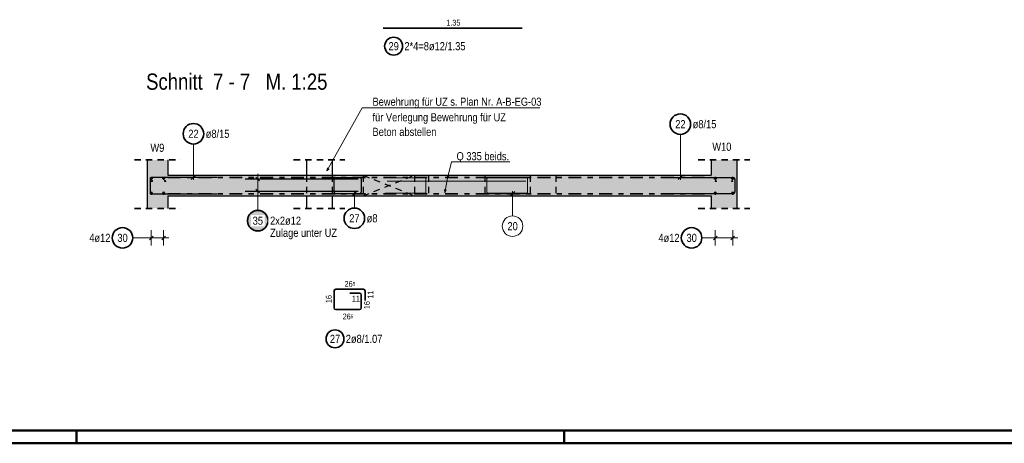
# Model space of a CAD drawing. Header units: millimetres. Extents: x -1.6 to 96.2, y -42.8 to 42.
# Tile 32 of 43: x 57.9 to 77.1, y 0 to 8.3. Entities that reach past the tile are written whole.
import ezdxf

# ---------------------------------------------------------------- set-up
doc = ezdxf.new("R2010")
doc.units = ezdxf.units.MM
doc.linetypes.add('DASHDOT', pattern=[1, 0.5, -0.25, 0, -0.25])
doc.linetypes.add('HIDDEN', pattern=[0.375, 0.25, -0.125])
for name, color, linetype, lineweight in [('Achsen', 7, 'Continuous', 20), ('Bewehrung', 7, 'Continuous', 20), ('NploBewehrung', 7, 'Continuous', 20), ('Schraffuren', 7, 'Continuous', 20)]:
    doc.layers.add(name, color=color, linetype=linetype, lineweight=lineweight)
doc.styles.add('Arial Narrow', font='ARIALN.TTF')

msp = doc.modelspace()

# ---------------------------------------------------------------- hatches: boundary and pattern name
at = {"layer": 'Achsen', "lineweight": 25, "true_color": 0xffffff}
msp.add_hatch(color=7, dxfattribs=at).paths.add_polyline_path([(62.751813, 4.338569), (62.751679, 4.346247), (62.751277, 4.353915), (62.750607, 4.361565), (62.749672, 4.369187), (62.74847, 4.376771), (62.747005, 4.384309), (62.745278, 4.391791), (62.74329, 4.399209), (62.741045, 4.406552), (62.738545, 4.413813), (62.735793, 4.420982), (62.732793, 4.428051), (62.729547, 4.43501), (62.726061, 4.441852), (62.722338, 4.448569), (62.718383, 4.455151), (62.714201, 4.461591), (62.709796, 4.467881), (62.705175, 4.474014), (62.700342, 4.479982), (62.695304, 4.485777), (62.690067, 4.491393), (62.684637, 4.496823), (62.679021, 4.502061), (62.673226, 4.507098), (62.667258, 4.511931), (62.661125, 4.516552), (62.654835, 4.520957), (62.648395, 4.525139), (62.641813, 4.529094), (62.635096, 4.532817), (62.628254, 4.536303), (62.621295, 4.539549), (62.614226, 4.542549), (62.607057, 4.545301), (62.599796, 4.547801), (62.592453, 4.550046), (62.585035, 4.552034), (62.577553, 4.553761), (62.570015, 4.555226), (62.562431, 4.556428), (62.554809, 4.557363), (62.547159, 4.558033), (62.539491, 4.558435), (62.531813, 4.558569), (62.524135, 4.558435), (62.516466, 4.558033), (62.508816, 4.557363), (62.501195, 4.556428), (62.49361, 4.555226), (62.486072, 4.553761), (62.47859, 4.552034), (62.471172, 4.550046), (62.463829, 4.547801), (62.456568, 4.545301), (62.449399, 4.542549), (62.442331, 4.539549), (62.435371, 4.536303), (62.428529, 4.532817), (62.421813, 4.529094), (62.41523, 4.525139), (62.40879, 4.520957), (62.4025, 4.516552), (62.396367, 4.511931), (62.390399, 4.507098), (62.384604, 4.502061), (62.378988, 4.496823), (62.373558, 4.491393), (62.368321, 4.485777), (62.363283, 4.479982), (62.35845, 4.474014), (62.353829, 4.467881), (62.349424, 4.461591), (62.345242, 4.455151), (62.341287, 4.448569), (62.337564, 4.441852), (62.334078, 4.43501), (62.330833, 4.428051), (62.327832, 4.420982), (62.32508, 4.413813), (62.32258, 4.406552), (62.320335, 4.399209), (62.318348, 4.391791), (62.31662, 4.384309), (62.315155, 4.376771), (62.313954, 4.369187), (62.313018, 4.361565), (62.312349, 4.353915), (62.311947, 4.346247), (62.311813, 4.338569), (62.311947, 4.330891), (62.312349, 4.323222), (62.313018, 4.315572), (62.313954, 4.307951), (62.315155, 4.300366), (62.31662, 4.292828), (62.318348, 4.285346), (62.320335, 4.277928), (62.32258, 4.270585), (62.32508, 4.263324), (62.327832, 4.256155), (62.330833, 4.249087), (62.334078, 4.242127), (62.337564, 4.235285), (62.341287, 4.228569), (62.345242, 4.221986), (62.349424, 4.215546), (62.353829, 4.209256), (62.35845, 4.203123), (62.363283, 4.197155), (62.368321, 4.19136), (62.373558, 4.185744), (62.378988, 4.180314), (62.384604, 4.175077), (62.390399, 4.170039), (62.396367, 4.165206), (62.4025, 4.160585), (62.40879, 4.15618), (62.41523, 4.151998), (62.421813, 4.148043), (62.428529, 4.14432), (62.435371, 4.140834), (62.442331, 4.137589), (62.449399, 4.134588), (62.456568, 4.131836), (62.463829, 4.129336), (62.471172, 4.127091), (62.47859, 4.125104), (62.486072, 4.123376), (62.49361, 4.121911), (62.501195, 4.12071), (62.508816, 4.119774), (62.516466, 4.119105), (62.524135, 4.118703), (62.531813, 4.118569), (62.539491, 4.118703), (62.547159, 4.119105), (62.554809, 4.119774), (62.562431, 4.12071), (62.570015, 4.121911), (62.577553, 4.123376), (62.585035, 4.125104), (62.592453, 4.127091), (62.599796, 4.129336), (62.607057, 4.131836), (62.614226, 4.134588), (62.621295, 4.137589), (62.628254, 4.140834), (62.635096, 4.14432), (62.641813, 4.148043), (62.648395, 4.151998), (62.654835, 4.15618), (62.661125, 4.160585), (62.667258, 4.165206), (62.673226, 4.170039), (62.679021, 4.175077), (62.684637, 4.180314), (62.690067, 4.185744), (62.695304, 4.19136), (62.700342, 4.197155), (62.705175, 4.203123), (62.709796, 4.209256), (62.714201, 4.215546), (62.718383, 4.221986), (62.722338, 4.228569), (62.726061, 4.235285), (62.729547, 4.242127), (62.732793, 4.249087), (62.735793, 4.256155), (62.738545, 4.263324), (62.741045, 4.270585), (62.74329, 4.277928), (62.745278, 4.285346), (62.747005, 4.292828), (62.74847, 4.300366), (62.749672, 4.307951), (62.750607, 4.315572), (62.751277, 4.323222)])
at = {"layer": 'Schraffuren', "lineweight": 13, "true_color": 0xd7ffd7}
for points in [[(60.379262, 4.577306), (60.779262, 4.577306), (60.779262, 5.522284), (60.379262, 5.522284)], [(71.358524, 4.577306), (71.858524, 4.577306), (71.858524, 5.522284), (71.358524, 5.522284)], [(60.779262, 4.822748), (71.358524, 4.822748), (71.358524, 5.222748), (60.779262, 5.222748)]]:
    msp.add_hatch(color=254, dxfattribs=at).paths.add_polyline_path(points)

# ---------------------------------------------------------------- linework, layer by layer
at = {"color": 5, "linetype": 'Continuous', "lineweight": 18}
for p, q in [((64.567437, 6.534951), (63.876927, 5.307377)), ((63.876927, 5.307377), (63.89233, 5.367553)), ((66.30046, 5.482652), (66.22578, 5.169451)), ((67.438976, 5.482652), (66.30046, 5.482652)), ((63.920355, 5.35179), (63.876927, 5.307377)), ((66.22578, 5.169451), (66.224058, 5.231544)), ((66.255335, 5.224086), (66.22578, 5.169451)), ((66.22578, 5.169451), (66.174208, 4.881157)), ((66.174208, 4.881157), (66.168948, 4.94305)), ((66.200599, 4.937388), (66.174208, 4.881157))]:
    msp.add_line(p, q, dxfattribs=at)
at = {"color": 2, "linetype": 'HIDDEN', "lineweight": 35, "ltscale": 0.5}
for p, q in [((60.129262, 5.522284), (61.029262, 5.522284)), ((63.229262, 5.522284), (64.229262, 5.522284)), ((71.108524, 5.522284), (72.108524, 5.522284)), ((60.129262, 4.577306), (61.029262, 4.577306)), ((63.229262, 4.577306), (64.229262, 4.577306)), ((71.108524, 4.577306), (72.108524, 4.577306))]:
    msp.add_line(p, q, dxfattribs=at)
at = {"color": 3, "linetype": 'Continuous', "lineweight": 25}
for p, q in [((60.379262, 5.522284), (60.379262, 4.577306)), ((60.779262, 5.522284), (60.779262, 5.222748)), ((71.358524, 5.522284), (71.358524, 5.222748)), ((71.858524, 5.522284), (71.858524, 4.577306)), ((60.779262, 5.222748), (71.358524, 5.222748)), ((60.779262, 4.822748), (71.358524, 4.822748)), ((60.779262, 4.822748), (60.779262, 4.577306)), ((71.358524, 4.822748), (71.358524, 4.577306))]:
    msp.add_line(p, q, dxfattribs=at)
at = {"color": 3, "linetype": 'HIDDEN', "lineweight": 25, "ltscale": 0.5}
for p, q in [((63.479262, 5.222748), (63.479262, 4.822748)), ((63.979262, 5.222748), (63.979262, 4.822748)), ((64.584737, 5.222748), (64.584737, 4.822748)), ((65.584737, 5.222748), (65.584737, 4.822748)), ((65.85314, 5.222748), (65.85314, 4.822748)), ((66.95314, 5.222748), (66.95314, 4.822748)), ((67.831843, 5.222748), (67.831843, 4.822748)), ((68.331843, 5.222748), (68.331843, 4.822748))]:
    msp.add_line(p, q, dxfattribs=at)
at = {"color": 3, "linetype": 'Continuous', "lineweight": 25, "ltscale": 0.5}
for p, q in [((64.051262, 5.182648), (64.512737, 5.182648)), ((64.324737, 5.182648), (64.512737, 5.182648)), ((64.019262, 4.894748), (64.019262, 5.150648)), ((64.544737, 5.150648), (64.544737, 4.894748)), ((64.544737, 5.150648), (64.544737, 4.962648)), ((64.512737, 4.862748), (64.051262, 4.862748)), ((64.456415, 4.906942), (64.368027, 4.818554))]:
    msp.add_line(p, q, dxfattribs=at)
at = {"color": 9, "linetype": 'Continuous', "lineweight": 0, "ltscale": 0.5}
for p, q in [((67.79314, 5.183397), (67.02514, 5.183397)), ((65.013463, 5.175397), (65.805463, 5.175397)), ((65.05314, 5.110748), (67.75314, 5.110748)), ((65.805463, 5.175397), (65.805463, 4.871397)), ((66.988707, 5.175397), (67.780707, 5.175397)), ((66.99314, 5.151397), (66.99314, 4.895397)), ((67.780707, 5.175397), (67.780707, 4.871397)), ((65.805463, 4.871397), (65.013463, 4.871397)), ((67.780707, 4.871397), (66.988707, 4.871397)), ((67.02514, 4.863397), (67.79314, 4.863397)), ((67.535999, 4.907591), (67.44761, 4.819203)), ((67.491804, 4.431237), (67.491804, 4.913397))]:
    msp.add_line(p, q, dxfattribs=at)
at = {"color": 5, "linetype": 'Continuous', "lineweight": 18, "ltscale": 0.5}
msp.add_line((64.412221, 4.58532), (64.412221, 4.912748), dxfattribs=at)
at = {"color": 4, "linetype": 'Continuous', "lineweight": 50}
for p, q in [((1, 0.25), (87.25, 0.25)), ((0, 0), (87.5, 0))]:
    msp.add_line(p, q, dxfattribs=at)
at = {"color": 4, "linetype": 'Continuous', "lineweight": 50, "ltscale": 0.5}
for p, q in [((59, 0), (59, 0.25)), ((68.5, 0), (68.5, 0.25))]:
    msp.add_line(p, q, dxfattribs=at)
at = {"color": 2, "linetype": 'Continuous', "lineweight": 35, "ltscale": 0.5}
msp.add_circle((64.412221, 4.38532), 0.2, dxfattribs=at)
at = {"color": 9, "linetype": 'Continuous', "lineweight": 0, "ltscale": 0.5}
msp.add_circle((67.491804, 4.231237), 0.2, dxfattribs=at)
at = {"color": 3, "linetype": 'Continuous', "lineweight": 25, "ltscale": 0.5}
for centre, start, end in [((64.051262, 5.150648), 90, 180), ((64.512737, 5.150648), 0, 90), ((64.512737, 5.150648), 0, 90), ((64.051262, 4.894748), 180, 270), ((64.512737, 4.894748), 270, 0)]:
    msp.add_arc(centre, 0.032, start, end, dxfattribs=at)
at = {"color": 9, "linetype": 'Continuous', "lineweight": 0, "ltscale": 0.5}
for centre, start, end in [((67.02514, 5.151397), 90, 180), ((67.02514, 4.895397), 180, 270)]:
    msp.add_arc(centre, 0.032, start, end, dxfattribs=at)
at = {"layer": 'Achsen', "color": 3, "linetype": 'Continuous', "lineweight": 25}
for p, q in [((63.479262, 5.522284), (63.479262, 5.222748)), ((63.979262, 5.522284), (63.979262, 5.222748)), ((63.479262, 4.822748), (63.479262, 4.577306)), ((63.979262, 4.822748), (63.979262, 4.577306))]:
    msp.add_line(p, q, dxfattribs=at)
at = {"layer": 'Achsen', "color": 3, "linetype": 'Continuous', "lineweight": 25, "ltscale": 0.5}
for p, q in [((62.567168, 5.115393), (62.496457, 5.186103)), ((62.284737, 5.150748), (64.484737, 5.150748)), ((62.284737, 4.914748), (64.484737, 4.914748)), ((62.567168, 4.879393), (62.496457, 4.950104))]:
    msp.add_line(p, q, dxfattribs=at)
at = {"layer": 'Achsen', "color": 5, "linetype": 'Continuous', "lineweight": 18, "ltscale": 0.5}
for p, q in [((62.531813, 5.250748), (62.531813, 4.814748)), ((62.681813, 5.150748), (62.381813, 5.150748)), ((62.681813, 4.914748), (62.381813, 4.914748)), ((62.531813, 4.538569), (62.531813, 4.814748))]:
    msp.add_line(p, q, dxfattribs=at)
at = {"layer": 'Achsen', "color": 2, "linetype": 'Continuous', "lineweight": 35, "ltscale": 0.5}
msp.add_circle((62.531813, 4.338569), 0.2, dxfattribs=at)
at = {"layer": 'Bewehrung', "color": 3, "linetype": 'Continuous', "lineweight": 25, "ltscale": 0.5}
for p, q in [((60.423906, 3.968167), (60.494616, 4.038877)), ((60.423906, 3.968167), (60.494616, 4.038877)), ((60.663906, 3.968167), (60.734616, 4.038877)), ((60.663906, 3.968167), (60.734616, 4.038877)), ((71.403168, 3.968167), (71.473878, 4.038877)), ((71.403168, 3.968167), (71.473878, 4.038877)), ((71.743168, 3.968167), (71.813878, 4.038877)), ((71.743168, 3.968167), (71.813878, 4.038877))]:
    msp.add_line(p, q, dxfattribs=at)
at = {"layer": 'Bewehrung', "color": 5, "linetype": 'Continuous', "lineweight": 18, "ltscale": 0.5}
for p, q in [((60.459261, 3.853522), (60.459261, 4.153522)), ((60.459261, 3.853522), (60.459261, 4.153522)), ((60.699261, 3.853522), (60.699261, 4.153522)), ((60.699261, 3.853522), (60.699261, 4.153522)), ((71.438523, 3.853522), (71.438523, 4.153522)), ((71.438523, 3.853522), (71.438523, 4.153522)), ((71.778523, 3.853522), (71.778523, 4.153522)), ((71.778523, 3.853522), (71.778523, 4.153522)), ((60.098436, 4.003522), (60.359261, 4.003522)), ((60.799261, 4.003522), (60.359261, 4.003522)), ((71.177698, 4.003522), (71.338523, 4.003522)), ((71.878523, 4.003522), (71.338523, 4.003522))]:
    msp.add_line(p, q, dxfattribs=at)
at = {"layer": 'Bewehrung', "color": 4, "linetype": 'Continuous', "lineweight": 50, "ltscale": 0.5}
for centre, radius in [((60.459261, 5.162748), 0.012), ((60.459261, 5.162748), 0.012), ((60.459261, 5.162748), 0.0108), ((60.459261, 5.162748), 0.0084), ((60.459261, 5.162748), 0.006), ((60.459261, 5.162748), 0.0036), ((60.459261, 5.162748), 0.0012), ((60.699261, 5.162748), 0.012), ((60.699261, 5.162748), 0.012), ((60.699261, 5.162748), 0.0108), ((60.699261, 5.162748), 0.0084), ((60.699261, 5.162748), 0.006), ((60.699261, 5.162748), 0.0036), ((60.699261, 5.162748), 0.0012), ((71.438523, 5.162748), 0.012), ((71.438523, 5.162748), 0.012), ((71.438523, 5.162748), 0.0108), ((71.438523, 5.162748), 0.0084), ((71.438523, 5.162748), 0.006), ((71.438523, 5.162748), 0.0036), ((71.438523, 5.162748), 0.0012), ((71.778523, 5.162748), 0.012), ((71.778523, 5.162748), 0.012), ((71.778523, 5.162748), 0.0108), ((71.778523, 5.162748), 0.0084), ((71.778523, 5.162748), 0.006), ((71.778523, 5.162748), 0.0036), ((71.778523, 5.162748), 0.0012), ((60.459261, 4.872748), 0.012), ((60.459261, 4.872748), 0.012), ((60.459261, 4.872748), 0.0108), ((60.459261, 4.872748), 0.0084), ((60.459261, 4.872748), 0.006), ((60.459261, 4.872748), 0.0036), ((60.459261, 4.872748), 0.0012), ((60.699261, 4.872748), 0.012), ((60.699261, 4.872748), 0.012), ((60.699261, 4.872748), 0.0108), ((60.699261, 4.872748), 0.0084), ((60.699261, 4.872748), 0.006), ((60.699261, 4.872748), 0.0036), ((60.699261, 4.872748), 0.0012), ((71.438523, 4.872748), 0.012), ((71.438523, 4.872748), 0.012), ((71.438523, 4.872748), 0.0108), ((71.438523, 4.872748), 0.0084), ((71.438523, 4.872748), 0.006), ((71.438523, 4.872748), 0.0036), ((71.438523, 4.872748), 0.0012), ((71.778523, 4.872748), 0.012), ((71.778523, 4.872748), 0.012), ((71.778523, 4.872748), 0.0108), ((71.778523, 4.872748), 0.0084), ((71.778523, 4.872748), 0.006), ((71.778523, 4.872748), 0.0036), ((71.778523, 4.872748), 0.0012)]:
    msp.add_circle(centre, radius, dxfattribs=at)
at = {"layer": 'Bewehrung', "color": 2, "linetype": 'Continuous', "lineweight": 35, "ltscale": 0.5}
for centre in [(59.898436, 4.003522), (70.977698, 4.003522)]:
    msp.add_circle(centre, 0.2, dxfattribs=at)
at = {"layer": 'NploBewehrung', "color": 9, "linetype": 'Continuous', "lineweight": 0, "ltscale": 0.5}
for centre in [(60.471262, 5.110741), (60.471262, 5.110741), (60.727261, 5.110741), (60.727261, 5.110741), (71.450524, 5.110748), (71.450524, 5.110748), (71.766523, 5.110748), (71.766523, 5.110748)]:
    msp.add_circle(centre, 0.012, dxfattribs=at)
at = {"layer": 'Schraffuren', "color": 2, "linetype": 'Continuous', "lineweight": 35, "ltscale": 0.5}
for p, q in [((64.976307, 8.0905), (65.776307, 8.0905)), ((65.776307, 8.0905), (66.876307, 8.0905)), ((66.876307, 8.0905), (67.676307, 8.0905)), ((64.019115, 2.638006), (64.019115, 2.968906)), ((64.051115, 3.000906), (64.587591, 3.000906)), ((64.324591, 2.925906), (64.512591, 2.925906)), ((64.544591, 2.893906), (64.544591, 2.638006)), ((64.619591, 2.968906), (64.619591, 2.780906)), ((64.512591, 2.606006), (64.051115, 2.606006))]:
    msp.add_line(p, q, dxfattribs=at)
at = {"layer": 'Schraffuren', "color": 5, "linetype": 'Continuous', "lineweight": 18}
msp.add_line((68.024949, 6.534951), (64.567437, 6.534951), dxfattribs=at)
at = {"layer": 'Schraffuren', "color": 5, "linetype": 'Continuous', "lineweight": 18, "ltscale": 0.5}
for p, q in [((70.75876, 6.019456), (70.75876, 5.132748)), ((61.279008, 5.831607), (61.279008, 5.132748))]:
    msp.add_line(p, q, dxfattribs=at)
at = {"layer": 'Schraffuren', "color": 3, "linetype": 'Continuous', "lineweight": 25, "ltscale": 0.5}
for p, q in [((61.739262, 5.182748), (60.471262, 5.182748)), ((61.234814, 5.138554), (61.323202, 5.226942)), ((70.518523, 5.182748), (71.786523, 5.182748)), ((70.714566, 5.138554), (70.802954, 5.226942)), ((60.439262, 5.150748), (60.439262, 4.894748)), ((71.818523, 5.150748), (71.818523, 4.894748)), ((60.471262, 4.862748), (61.739262, 4.862748)), ((71.786523, 4.862748), (70.518523, 4.862748))]:
    msp.add_line(p, q, dxfattribs=at)
at = {"layer": 'Schraffuren', "color": 2, "linetype": 'DASHDOT', "lineweight": 35, "ltscale": 0.5}
for p, q in [((60.779262, 5.182748), (71.358524, 5.182748)), ((60.779262, 4.862748), (71.358524, 4.862748))]:
    msp.add_line(p, q, dxfattribs=at)
at = {"layer": 'Schraffuren', "color": 3, "linetype": 'HIDDEN', "lineweight": 25, "ltscale": 0.5}
for p, q in [((64.584737, 5.222748), (64.584737, 4.822748)), ((64.584737, 4.822748), (65.584737, 5.222748)), ((64.584737, 5.222748), (65.584737, 4.822748)), ((65.584737, 5.222748), (65.584737, 4.822748)), ((65.85314, 5.222748), (65.85314, 4.822748)), ((66.95314, 5.222748), (66.95314, 4.822748)), ((67.831843, 5.222748), (67.831843, 4.822748)), ((68.331843, 5.222748), (68.331843, 4.822748))]:
    msp.add_line(p, q, dxfattribs=at)
at = {"layer": 'Schraffuren', "color": 2, "linetype": 'Continuous', "lineweight": 35, "ltscale": 0.5}
for centre, radius in [((65.177282, 7.738793), 0.175), ((70.75876, 6.219456), 0.2), ((61.279008, 6.031607), 0.2), ((64.035489, 2.035571), 0.175)]:
    msp.add_circle(centre, radius, dxfattribs=at)
at = {"layer": 'Schraffuren', "color": 9, "linetype": 'Continuous', "lineweight": 0}
msp.add_circle((71.858524, 4.822748), 0.00222, dxfattribs=at)
at = {"layer": 'Schraffuren', "color": 3, "linetype": 'Continuous', "lineweight": 25, "ltscale": 0.5}
for centre, start, end in [((60.471262, 5.150748), 90, 180), ((71.786523, 5.150748), 0, 90), ((60.471262, 4.894748), 180, 270), ((71.786523, 4.894748), 270, 0)]:
    msp.add_arc(centre, 0.032, start, end, dxfattribs=at)
at = {"layer": 'Schraffuren', "color": 2, "linetype": 'Continuous', "lineweight": 35, "ltscale": 0.5}
for centre, start, end in [((64.051115, 2.968906), 90, 180), ((64.512591, 2.893906), 0, 90), ((64.587591, 2.968906), 0, 90), ((64.051115, 2.638006), 180, 270), ((64.512591, 2.638006), 270, 0)]:
    msp.add_arc(centre, 0.032, start, end, dxfattribs=at)

# ---------------------------------------------------------------- texts
at = {"color": 1, "lineweight": 70, "style": 'Arial Narrow'}
msp.add_text('Schnitt  7 - 7   M. 1:25', height=0.315, dxfattribs=at).set_placement((60.357851, 6.89037))
at = {"color": 2, "lineweight": 35, "style": 'Arial Narrow'}
msp.add_text('Q 335 beids.', height=0.1575, dxfattribs=at).set_placement((66.401567, 5.51617))
at = {"color": 2, "lineweight": 35, "char_height": 0.1575, "attachment_point": 1, "line_spacing_factor": 0.9, "style": 'Arial Narrow'}
for s, insert in [('27', (64.312996, 4.46407)), ('ø8', (64.652221, 4.46407))]:
    msp.add_mtext(s, dxfattribs=dict(at, insert=insert))
at = {"color": 9, "lineweight": 0, "insert": (67.392579, 4.309987), "char_height": 0.1575, "attachment_point": 1, "line_spacing_factor": 0.9, "style": 'Arial Narrow'}
msp.add_mtext('20', dxfattribs=at)
at = {"layer": 'Bewehrung', "color": 2, "lineweight": 35, "char_height": 0.1575, "attachment_point": 1, "line_spacing_factor": 0.9, "style": 'Arial Narrow'}
for s, insert in [('4ø12', (59.252086, 4.082272)), ('30', (59.799211, 4.082272)), ('4ø12', (70.331348, 4.082272)), ('30', (70.878473, 4.082272))]:
    msp.add_mtext(s, dxfattribs=dict(at, insert=insert))
at = {"layer": 'Schraffuren', "color": 2, "lineweight": 35, "style": 'Arial Narrow'}
for s, p in [('Bewehrung für UZ s. Plan Nr. A-B-EG-03', (64.765802, 6.578079)), ('für Verlegung Bewehrung für UZ', (64.765802, 6.273781)), ('Beton abstellen', (64.765802, 5.990281)), ('W9', (60.442313, 5.679931)), ('W10', (71.38088, 5.700827))]:
    msp.add_text(s, height=0.1575, dxfattribs=at).set_placement(p)
at = {"layer": 'Schraffuren', "color": 3, "lineweight": 25, "char_height": 0.1125, "attachment_point": 1, "line_spacing_factor": 0.9, "style": 'Arial Narrow'}
for s, insert in [('1.35', (66.202557, 8.253)), ('26{\\A1;\\H.6x;\\S5;}', (64.2219, 3.163406)), ('11', (64.363716, 2.875906)), ('26{\\A1;\\H.6x;\\S5;}', (64.1844, 2.527881))]:
    msp.add_mtext(s, dxfattribs=dict(at, insert=insert))
at = {"layer": 'Schraffuren', "color": 2, "lineweight": 35, "char_height": 0.1575, "attachment_point": 1, "line_spacing_factor": 0.9, "style": 'Arial Narrow'}
for s, insert in [('29', (65.078057, 7.817543)), ('2*4=8ø12/1.35', (65.387282, 7.817543)), ('22', (70.659535, 6.298206)), ('ø8/15', (70.99876, 6.298206)), ('22', (61.179783, 6.110357)), ('ø8/15', (61.519008, 6.110357)), ('27', (63.936264, 2.114321)), ('2ø8/1.07', (64.245489, 2.114321))]:
    msp.add_mtext(s, dxfattribs=dict(at, insert=insert))
at = {"layer": 'Schraffuren', "color": 3, "lineweight": 25, "char_height": 0.1125, "attachment_point": 1, "rotation": 90, "line_spacing_factor": 0.9, "style": 'Arial Narrow'}
for s, insert in [('16', (63.856615, 2.732581)), ('11', (64.669591, 2.820031)), ('16', (64.600811, 2.614002))]:
    msp.add_mtext(s, dxfattribs=dict(at, insert=insert))

# ---------------------------------------------------------------- next in the draw order: texts
at = {"layer": 'Achsen', "color": 2, "lineweight": 35, "char_height": 0.1575, "attachment_point": 1, "line_spacing_factor": 0.9, "style": 'Arial Narrow', "bg_fill": 3, "box_fill_scale": 1.2, "bg_fill_color": 256, "bg_fill_true_color": 13158600, "bg_fill_transparency": 0}
for s, insert in [('35', (62.432588, 4.417319)), ('2x2ø12{\\P}Zulage unter UZ', (62.771813, 4.417319))]:
    msp.add_mtext(s, dxfattribs=dict(at, insert=insert))

doc.saveas('drawing.dxf')
